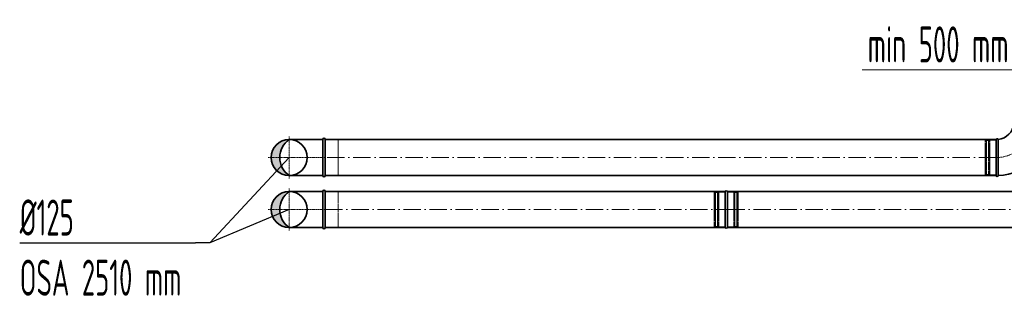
# Model space of a CAD drawing. Header units: millimetres. Extents: x 8221 to 89444, y -105166 to -5578.
# Tile 46 of 118: x 60789 to 64194, y -96822 to -95864. Entities that reach past the tile are written whole.
import ezdxf

# ---------------------------------------------------------------- set-up
doc = ezdxf.new("R2010")
doc.units = ezdxf.units.MM
for name, pattern in [('ACAD_ISO02W100', [15, 12, -3]), ('ACAD_ISO10W100', [18, 12, -3, 0, -3]), ('phl_thick', [0])]:
    doc.linetypes.add(name, pattern=pattern)
for name, color, linetype, lineweight in [('UT_KOTY - DIMENZE', 7, 'Continuous', 5), ('VZT_01 SUP (PŘÍVOD) - OBRYS', 5, 'Continuous', 35), ('VZT_02 SUP (PŘÍVOD) - OSA', 5, 'ACAD_ISO10W100', 5), ('VZT_05 ETA (ODVOD) - OBRYS', 6, 'Continuous', 35), ('VZT_06 ETA (ODVOD) - OSA', 6, 'ACAD_ISO10W100', 5), ('VZT_60_KOTY - DIMENZE', 7, 'Continuous', 5)]:
    doc.layers.add(name, color=color, linetype=linetype, lineweight=lineweight)
doc.layers.add('VZT_03 SUP (PŘÍVOD) - NETISK', color=8, linetype='ACAD_ISO02W100', lineweight=5, plot=False)
doc.layers.add('VZT_07 ETA (ODVOD) - NETISK', color=8, linetype='ACAD_ISO02W100', lineweight=5, plot=False)
doc.styles.add('EVORA_125', font='isocp.shx', dxfattribs={"width": 0.6, "height": 125})
doc.styles.add('ISOCP 2.5', font='isocp.shx', dxfattribs={"width": 0.6, "height": 2.5})

msp = doc.modelspace()

# ---------------------------------------------------------------- hatches: boundary and pattern name
at = {"layer": 'VZT_01 SUP (PŘÍVOD) - OBRYS'}
h = msp.add_hatch(color=256, dxfattribs=at)
h.dxf.hatch_style = 1
h.paths.add_polyline_path([(61721.1, -96584.1, -0.242708), (61688.8, -96521.6), (61658.6, -96521.6, 0.414214)])
h.paths.add_polyline_path([(61658.6, -96521.6), (61688.8, -96521.6, -0.242708), (61721.1, -96459.1, 0.414214)])
at = {"layer": 'VZT_05 ETA (ODVOD) - OBRYS'}
h = msp.add_hatch(color=256, dxfattribs=at)
h.dxf.hatch_style = 1
h.paths.add_polyline_path([(61721.1, -96404.1, -0.242708), (61688.8, -96341.6), (61658.6, -96341.6, 0.414214)])
h.paths.add_polyline_path([(61658.6, -96341.6), (61688.8, -96341.6, -0.242708), (61721.1, -96279.1, 0.414214)])

# ---------------------------------------------------------------- linework, layer by layer
at = {"layer": 'UT_KOTY - DIMENZE'}
msp.add_line((64352.8, -96037.1), (63702.6, -96037.1), dxfattribs=at)
at = {"layer": 'VZT_01 SUP (PŘÍVOD) - OBRYS'}
for p, q in [((63228.2, -96582.6), (63228.2, -96460.6)), ((63236.5, -96582.6), (63236.5, -96460.6))]:
    msp.add_line(p, q, dxfattribs=at)
for points in [[(61837.1, -96459.1), (61721.1, -96459.1)], [(61837.1, -96584.1), (61837.1, -96459.1)], [(63228.2, -96459.1), (61846.1, -96459.1)], [(61846.1, -96584.1), (61846.1, -96459.1)], [(64943.9, -96459.1), (63236.5, -96459.1)], [(61837.1, -96584.1), (61721.1, -96584.1)], [(63228.2, -96584.1), (61846.1, -96584.1)], [(64943.9, -96584.1), (63236.5, -96584.1)]]:
    msp.add_lwpolyline(points, dxfattribs=at)
msp.add_circle((61721.1, -96521.6), 62.5, dxfattribs=at)
for centre, radius, start, end in [((61765.5, -96521.6), 76.7, 125.4307, 234.5693), ((61841.6, -96459.1), 4.5, 0, 180), ((63232.3, -96460.8), 4.17, 2.2285, 177.7715), ((61841.6, -96584.1), 4.5, 180, 0), ((63232.3, -96582.5), 4.17, 182.2285, 357.7715)]:
    msp.add_arc(centre, radius, start, end, dxfattribs=at)
at = {"layer": 'VZT_02 SUP (PŘÍVOD) - OSA', "ltscale": 0.3}
for points in [[(61721.1, -96521.6), (61721.1, -96449.1)], [(61648.6, -96521.6), (61721.1, -96521.6)], [(61721.1, -96521.6), (61846.1, -96521.6)], [(61721.1, -96594.1), (61721.1, -96521.6)]]:
    msp.add_lwpolyline(points, dxfattribs=at)
at = {"layer": 'VZT_02 SUP (PŘÍVOD) - OSA', "ltscale": 5}
for points in [[(61846.1, -96521.6), (63228.2, -96521.6)], [(63236.5, -96521.6), (64943.9, -96521.6)]]:
    msp.add_lwpolyline(points, dxfattribs=at)
at = {"layer": 'VZT_02 SUP (PŘÍVOD) - OSA'}
msp.add_lwpolyline([(63228.2, -96521.6), (63236.5, -96521.6)], dxfattribs=at)
at = {"layer": 'VZT_03 SUP (PŘÍVOD) - NETISK', "ltscale": 0.4}
for p, q in [((63190.5, -96581.6), (63190.5, -96461.6)), ((63190.5, -96461.6), (63194.5, -96461.6)), ((63194.5, -96581.6), (63194.5, -96461.6)), ((63194.5, -96462.6), (63195, -96462.6)), ((63195, -96582.6), (63195, -96460.6)), ((63195, -96460.6), (63195.5, -96460.6)), ((63195.5, -96582.6), (63195.5, -96460.6)), ((63195.5, -96462.6), (63202.5, -96462.6)), ((63202.5, -96582.6), (63202.5, -96460.6)), ((63202.5, -96460.6), (63203, -96460.6)), ((63203, -96582.6), (63203, -96460.6)), ((63203, -96462.6), (63206.5, -96462.6)), ((63206.5, -96581.6), (63206.5, -96461.6)), ((63206.5, -96461.6), (63228.2, -96461.6)), ((63236.5, -96461.6), (63258.2, -96461.6)), ((63258.2, -96581.6), (63258.2, -96461.6)), ((63258.2, -96462.6), (63261.7, -96462.6)), ((63261.7, -96582.6), (63261.7, -96460.6)), ((63261.7, -96460.6), (63262.2, -96460.6)), ((63262.2, -96582.6), (63262.2, -96460.6)), ((63262.2, -96462.6), (63269.2, -96462.6)), ((63269.2, -96582.6), (63269.2, -96460.6)), ((63269.2, -96460.6), (63269.7, -96460.6)), ((63269.7, -96582.6), (63269.7, -96460.6)), ((63269.7, -96462.6), (63270.2, -96462.6)), ((63270.2, -96581.6), (63270.2, -96461.6)), ((63270.2, -96461.6), (63274.2, -96461.6)), ((63274.2, -96581.6), (63274.2, -96461.6)), ((63190.5, -96581.6), (63194.5, -96581.6)), ((63194.5, -96580.6), (63195, -96580.6)), ((63195.5, -96580.6), (63202.5, -96580.6)), ((63203, -96580.6), (63206.5, -96580.6)), ((63206.5, -96581.6), (63228.2, -96581.6)), ((63236.5, -96581.6), (63258.2, -96581.6)), ((63258.2, -96580.6), (63261.7, -96580.6)), ((63262.2, -96580.6), (63269.2, -96580.6)), ((63269.7, -96580.6), (63270.2, -96580.6)), ((63270.2, -96581.6), (63274.2, -96581.6)), ((63195, -96582.6), (63195.5, -96582.6)), ((63202.5, -96582.6), (63203, -96582.6)), ((63261.7, -96582.6), (63262.2, -96582.6)), ((63269.2, -96582.6), (63269.7, -96582.6))]:
    msp.add_line(p, q, dxfattribs=at)
msp.add_lwpolyline([(61846.1, -96584.1), (61891.1, -96584.1), (61891.1, -96459.1), (61846.1, -96459.1)], dxfattribs=at)
at = {"layer": 'VZT_05 ETA (ODVOD) - OBRYS'}
msp.add_line((64165.3, -96404.1), (64165.3, -96279.1), dxfattribs=at)
for points in [[(61837.1, -96279.1), (61721.1, -96279.1)], [(61837.1, -96404.1), (61837.1, -96279.1)], [(61846.1, -96404.1), (61846.1, -96279.1)], [(61846.1, -96279.1), (64165.3, -96279.1)], [(61837.1, -96404.1), (61721.1, -96404.1)], [(61846.1, -96404.1), (64165.3, -96404.1)]]:
    msp.add_lwpolyline(points, dxfattribs=at)
msp.add_circle((61721.1, -96341.6), 62.5, dxfattribs=at)
for centre, radius, start, end in [((64165.3, -96216.6), 62.5, 276.8302, 353.1698), ((64165.3, -96216.6), 187.5, 272.3607, 357.6393), ((61841.6, -96279.1), 4.5, 0, 180), ((61765.5, -96341.6), 76.7, 125.4307, 234.5693), ((64169.1, -96280.8), 4.17, 30.2981, 156.5322), ((61841.6, -96404.1), 4.5, 180, 0), ((64169.1, -96402.5), 4.17, 203.4678, 338.8928)]:
    msp.add_arc(centre, radius, start, end, dxfattribs=at)
msp.add_open_spline([(64172.7, -96278.7), (64172.7, -96278.7), (64172.7, -96278.7), (64172.7, -96279), (64172.7, -96279.4), (64172.7, -96280.4), (64172.7, -96281.2), (64172.7, -96284.4), (64172.8, -96287.5), (64172.8, -96296.4), (64172.8, -96302.6), (64172.9, -96316.7), (64172.9, -96324.5), (64172.9, -96340.7), (64172.9, -96349), (64173, -96364.8), (64173, -96372.3), (64173, -96385.5), (64173, -96391.1), (64173, -96398), (64173, -96400.2), (64173, -96403.2), (64173, -96404), (64173, -96404)], degree=3, knots=[197.067977, 197.067977, 197.067977, 197.067977, 201.792196, 201.792196, 209.190204, 209.190204, 218.040239, 218.040239, 237.760854, 237.760854, 262.206108, 262.206108, 286.831239, 286.831239, 311.323072, 311.323072, 335.946087, 335.946087, 360.704397, 360.704397, 377.088273, 377.088273, 394.105327, 394.105327, 394.105327, 394.105327], dxfattribs=at)
at = {"layer": 'VZT_06 ETA (ODVOD) - OSA', "ltscale": 0.3}
msp.add_lwpolyline([(64290.3, -96216.6), (64290.3, -96216.6, -0.414214), (64165.3, -96341.6), (64165.3, -96341.6)], format="xyb", dxfattribs=at)
for points in [[(61721.1, -96341.6), (61721.1, -96269.1)], [(61648.6, -96341.6), (61721.1, -96341.6)], [(61721.1, -96341.6), (61846.1, -96341.6)], [(61721.1, -96414.1), (61721.1, -96341.6)]]:
    msp.add_lwpolyline(points, dxfattribs=at)
at = {"layer": 'VZT_06 ETA (ODVOD) - OSA', "ltscale": 5}
msp.add_lwpolyline([(64165.3, -96341.6), (61846.1, -96341.6)], dxfattribs=at)
at = {"layer": 'VZT_07 ETA (ODVOD) - NETISK', "ltscale": 0.4}
for p, q in [((64127.3, -96401.6), (64127.3, -96281.6)), ((64131.3, -96281.6), (64127.3, -96281.6)), ((64131.3, -96401.6), (64131.3, -96281.6)), ((64131.8, -96282.6), (64131.3, -96282.6)), ((64131.8, -96402.6), (64131.8, -96280.6)), ((64132.3, -96280.6), (64131.8, -96280.6)), ((64132.3, -96402.6), (64132.3, -96280.6)), ((64139.3, -96282.6), (64132.3, -96282.6)), ((64139.3, -96402.6), (64139.3, -96280.6)), ((64139.8, -96280.6), (64139.3, -96280.6)), ((64139.8, -96402.6), (64139.8, -96280.6)), ((64143.3, -96282.6), (64139.8, -96282.6)), ((64143.3, -96401.6), (64143.3, -96281.6)), ((64165.3, -96281.6), (64143.3, -96281.6)), ((64131.3, -96401.6), (64127.3, -96401.6)), ((64131.8, -96400.6), (64131.3, -96400.6)), ((64132.3, -96402.6), (64131.8, -96402.6)), ((64139.3, -96400.6), (64132.3, -96400.6)), ((64139.8, -96402.6), (64139.3, -96402.6)), ((64143.3, -96400.6), (64139.8, -96400.6)), ((64165.3, -96401.6), (64143.3, -96401.6))]:
    msp.add_line(p, q, dxfattribs=at)
msp.add_lwpolyline([(61846.1, -96404.1), (61891.1, -96404.1), (61891.1, -96279.1), (61846.1, -96279.1)], dxfattribs=at)
at = {"layer": 'VZT_60_KOTY - DIMENZE', "linetype": 'ByBlock', "lineweight": -2}
msp.add_line((61447.2, -96636.8), (61397.2, -96636.8), dxfattribs=at)
for points in [[(61721.1, -96341.6), (61447.2, -96636.8)], [(61721.1, -96521.6), (61447.2, -96636.8)], [(60789.5, -96636.8), (61397.2, -96636.8)], [(61447.2, -96636.8), (61447.2, -96636.8)], [(61447.2, -96636.8), (61447.2, -96636.8)]]:
    msp.add_lwpolyline(points, dxfattribs=at)

# ---------------------------------------------------------------- texts
at = {"layer": 'UT_KOTY - DIMENZE', "insert": (63965.2, -95949.6), "char_height": 125, "attachment_point": 5, "style": 'ISOCP 2.5'}
msp.add_mtext('min 500 mm', dxfattribs=at)
at = {"layer": 'VZT_60_KOTY - DIMENZE', "linetype": 'phl_thick', "insert": (60789.5, -96486.8), "char_height": 125, "attachment_point": 1, "style": 'EVORA_125'}
msp.add_mtext('%%C125\\POSA 2510 mm', dxfattribs=at)

doc.saveas('drawing.dxf')
